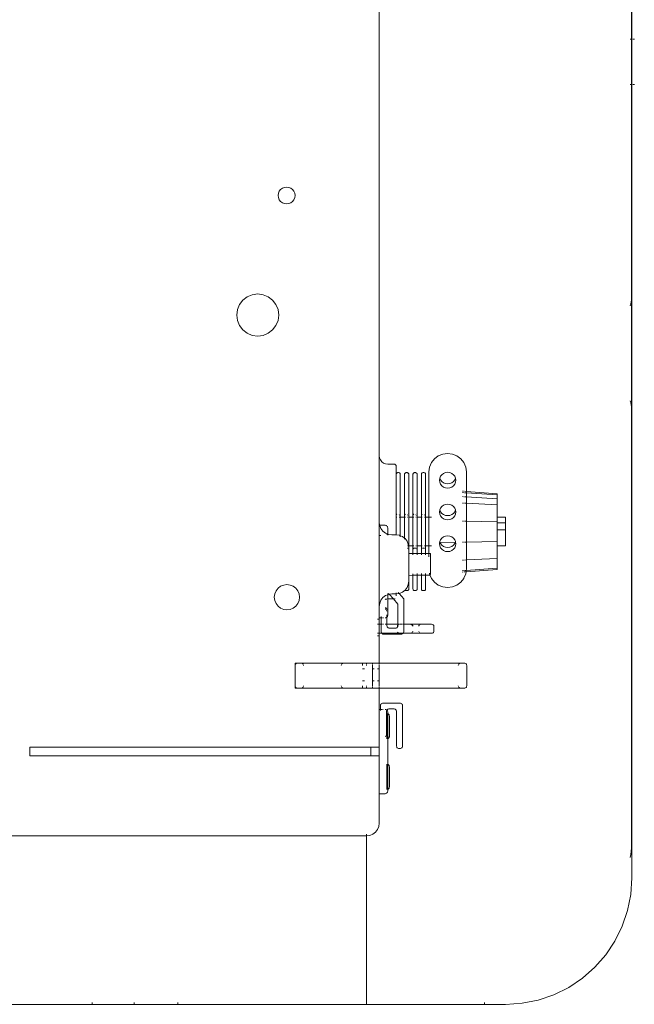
# Model space of a CAD drawing. Header units: millimetres. Extents: x -8931983 to 9630244, y 4 to 18563053.
# Tile 134 of 256: x 349108.7855 to 349108.8812, y 9281984.617 to 9281984.7703. Entities that reach past the tile are written whole.
import ezdxf

# ---------------------------------------------------------------- set-up
doc = ezdxf.new("R2010")
doc.units = ezdxf.units.MM
doc.layers.add('LMOBILIARIO', color=252, linetype='Continuous', lineweight=5, true_color=0x898989)

# ---------------------------------------------------------------- blocks, each defined once
blk = doc.blocks.new('maquina de coser')
at = {"layer": 'LMOBILIARIO', "lineweight": 0}
for p, q in [((-0.00967, 0.48734), (-0.00967, 0.51933)), ((0.01656, 0.50237), (0.01656, 0.44458)), ((0.02902, 0.49704), (0.03034, 0.49704)), ((0.02902, 0.49704), (0.02902, 0.44392)), ((0.03034, 0.44392), (0.03034, 0.49704)), ((-0.00967, 0.48734), (-0.0094, 0.48734)), ((-0.00967, 0.48078), (-0.00967, 0.48734)), ((-0.00967, 0.48078), (-0.0094, 0.48078)), ((-0.00967, 0.47396), (-0.00967, 0.48078)), ((-0.0094, 0.47396), (-0.00967, 0.47396)), ((-0.00967, 0.44458), (-0.00967, 0.47396)), ((0.0953, 0.46386), (0.09597, 0.46438)), ((0.09597, 0.46438), (0.09677, 0.46471)), ((0.09677, 0.46471), (0.09761, 0.46482)), ((0.09761, 0.46482), (0.09846, 0.46471)), ((0.09846, 0.46471), (0.09925, 0.46438)), ((0.09925, 0.46438), (0.09993, 0.46386)), ((0.09445, 0.46239), (0.09477, 0.46318)), ((0.09477, 0.46318), (0.0953, 0.46386)), ((0.09993, 0.46386), (0.10045, 0.46318)), ((0.10045, 0.46318), (0.10078, 0.46239)), ((0.09434, 0.46155), (0.09445, 0.46239)), ((0.09445, 0.4607), (0.09434, 0.46155)), ((0.10078, 0.46239), (0.10089, 0.46155)), ((0.10089, 0.46155), (0.10078, 0.4607)), ((0.09477, 0.45991), (0.09445, 0.4607)), ((0.0953, 0.45923), (0.09477, 0.45991)), ((0.10045, 0.45991), (0.09993, 0.45923)), ((0.10078, 0.4607), (0.10045, 0.45991)), ((0.05199, 0.45797), (0.0523, 0.45838)), ((0.0523, 0.45838), (0.05271, 0.45869)), ((0.05271, 0.45869), (0.05318, 0.45889)), ((0.05318, 0.45889), (0.05369, 0.45896)), ((0.05369, 0.45896), (0.0542, 0.45889)), ((0.0542, 0.45889), (0.05468, 0.45869)), ((0.05468, 0.45869), (0.05508, 0.45838)), ((0.05508, 0.45838), (0.0554, 0.45797)), ((0.09597, 0.45871), (0.0953, 0.45923)), ((0.09677, 0.45838), (0.09597, 0.45871)), ((0.09761, 0.45827), (0.09677, 0.45838)), ((0.09846, 0.45838), (0.09761, 0.45827)), ((0.09925, 0.45871), (0.09846, 0.45838)), ((0.09993, 0.45923), (0.09925, 0.45871)), ((0.11557, 0.45818), (0.11589, 0.45831)), ((0.11589, 0.45831), (0.11623, 0.45835)), ((0.11623, 0.45835), (0.11657, 0.45831)), ((0.11657, 0.45831), (0.11688, 0.45818)), ((0.05173, 0.45699), (0.05179, 0.4575)), ((0.05179, 0.45648), (0.05173, 0.45699)), ((0.05179, 0.4575), (0.05199, 0.45797)), ((0.0554, 0.45797), (0.05559, 0.4575)), ((0.05559, 0.4575), (0.05566, 0.45699)), ((0.05566, 0.45699), (0.05559, 0.45648)), ((0.11491, 0.45704), (0.11496, 0.45738)), ((0.11496, 0.4567), (0.11491, 0.45704)), ((0.11496, 0.45738), (0.11509, 0.4577)), ((0.11509, 0.45639), (0.11496, 0.4567)), ((0.11509, 0.4577), (0.1153, 0.45797)), ((0.1153, 0.45797), (0.11557, 0.45818)), ((0.11688, 0.45818), (0.11715, 0.45797)), ((0.11715, 0.45797), (0.11736, 0.4577)), ((0.11736, 0.4577), (0.11749, 0.45738)), ((0.11749, 0.4567), (0.11736, 0.45639)), ((0.11749, 0.45738), (0.11754, 0.45704)), ((0.11754, 0.45704), (0.11749, 0.4567)), ((0.03991, 0.45572), (0.03952, 0.45572)), ((0.03952, 0.45572), (0.03952, 0.45533)), ((0.03952, 0.45533), (0.03953, 0.45543)), ((0.03952, 0.45475), (0.03952, 0.45533)), ((0.03953, 0.45543), (0.03957, 0.45553)), ((0.03957, 0.45553), (0.03963, 0.45561)), ((0.03963, 0.45561), (0.03971, 0.45567)), ((0.03981, 0.45571), (0.03971, 0.45567)), ((0.03981, 0.45571), (0.03991, 0.45572)), ((0.03991, 0.45572), (0.04306, 0.45572)), ((0.04316, 0.45571), (0.04306, 0.45572)), ((0.04345, 0.45572), (0.04306, 0.45572)), ((0.04325, 0.45567), (0.04316, 0.45571)), ((0.04325, 0.45567), (0.04334, 0.45561)), ((0.04334, 0.45561), (0.0434, 0.45553)), ((0.0434, 0.45553), (0.04344, 0.45543)), ((0.04344, 0.45543), (0.04345, 0.45533)), ((0.04345, 0.45533), (0.04345, 0.45572)), ((0.04345, 0.45475), (0.04345, 0.45533)), ((0.05199, 0.45601), (0.05179, 0.45648)), ((0.0523, 0.4556), (0.05199, 0.45601)), ((0.05271, 0.45529), (0.0523, 0.4556)), ((0.05318, 0.45509), (0.05271, 0.45529)), ((0.05468, 0.45529), (0.0542, 0.45509)), ((0.05508, 0.4556), (0.05468, 0.45529)), ((0.0554, 0.45601), (0.05508, 0.4556)), ((0.05559, 0.45648), (0.0554, 0.45601)), ((0.1153, 0.45612), (0.11509, 0.45639)), ((0.11557, 0.45591), (0.1153, 0.45612)), ((0.11589, 0.45578), (0.11557, 0.45591)), ((0.11623, 0.45573), (0.11589, 0.45578)), ((0.11657, 0.45578), (0.11623, 0.45573)), ((0.11688, 0.45591), (0.11657, 0.45578)), ((0.11715, 0.45612), (0.11688, 0.45591)), ((0.11736, 0.45639), (0.11715, 0.45612)), ((0.03952, 0.45475), (0.03953, 0.4547)), ((0.03952, 0.45475), (0.03952, 0.44809)), ((0.03953, 0.4547), (0.03957, 0.45461)), ((0.03957, 0.45461), (0.03963, 0.45453)), ((0.03963, 0.45453), (0.03971, 0.45447)), ((0.03981, 0.45443), (0.03991, 0.45441)), ((0.04306, 0.45441), (0.04316, 0.45443)), ((0.04325, 0.45447), (0.04334, 0.45453)), ((0.0434, 0.45461), (0.04334, 0.45453)), ((0.0434, 0.45461), (0.04344, 0.4547)), ((0.04344, 0.4547), (0.04345, 0.45475)), ((0.04345, 0.45475), (0.04345, 0.44809)), ((0.05369, 0.45502), (0.05318, 0.45509)), ((0.0542, 0.45509), (0.05369, 0.45502)), ((0.03953, 0.4482), (0.03952, 0.44809)), ((0.03952, 0.44809), (0.03952, 0.44523)), ((0.03953, 0.4482), (0.03957, 0.44831)), ((0.03957, 0.44831), (0.03963, 0.4484)), ((0.03971, 0.44847), (0.03963, 0.4484)), ((0.03981, 0.44851), (0.03991, 0.44852)), ((0.04316, 0.44851), (0.04306, 0.44852)), ((0.04325, 0.44847), (0.04334, 0.4484)), ((0.04334, 0.4484), (0.0434, 0.44831)), ((0.04344, 0.4482), (0.0434, 0.44831)), ((0.04345, 0.44809), (0.04344, 0.4482)), ((0.04345, 0.44809), (0.04345, 0.44523)), ((-0.00967, 0.42622), (-0.00967, 0.44458)), ((-0.00967, 0.44458), (0.01656, 0.44458)), ((0.01663, 0.44407), (0.01656, 0.44458)), ((0.01663, 0.44458), (0.01683, 0.44458)), ((0.03952, 0.44458), (0.03952, 0.44523)), ((0.03952, 0.44523), (0.03978, 0.44523)), ((0.03952, 0.44458), (0.03971, 0.44458)), ((0.03952, 0.44458), (0.03952, 0.44366)), ((0.03981, 0.44523), (0.03991, 0.44523)), ((0.03981, 0.44458), (0.03991, 0.44458)), ((0.0407, 0.44523), (0.0407, 0.44491)), ((0.04254, 0.44523), (0.04254, 0.44491)), ((0.04316, 0.44523), (0.04306, 0.44523)), ((0.04306, 0.44458), (0.04316, 0.44458)), ((0.04319, 0.44523), (0.04345, 0.44523)), ((0.04325, 0.44458), (0.04345, 0.44458)), ((0.04345, 0.44523), (0.04345, 0.44458)), ((0.04345, 0.44458), (0.04345, 0.44366)), ((0.01683, 0.44359), (0.01663, 0.44407)), ((0.01714, 0.44319), (0.01683, 0.44359)), ((0.01755, 0.44287), (0.01714, 0.44319)), ((0.02902, 0.44392), (0.03034, 0.44392)), ((0.02902, 0.44261), (0.02902, 0.44392)), ((0.03034, 0.44392), (0.03034, 0.44261)), ((0.03952, 0.44366), (0.03971, 0.44366)), ((0.03952, 0.44261), (0.03952, 0.44366)), ((0.0407, 0.44366), (0.03981, 0.44366)), ((0.0407, 0.4437), (0.0407, 0.44366)), ((0.0407, 0.44366), (0.0407, 0.44341)), ((0.04254, 0.44366), (0.0407, 0.44366)), ((0.04254, 0.4437), (0.04254, 0.44366)), ((0.04254, 0.44366), (0.04254, 0.44341)), ((0.04316, 0.44366), (0.04254, 0.44366)), ((0.04325, 0.44366), (0.04345, 0.44366)), ((0.04345, 0.44366), (0.04345, 0.44261)), ((0.01802, 0.44268), (0.01755, 0.44287)), ((0.01853, 0.44261), (0.01802, 0.44268)), ((0.02312, 0.44261), (0.01853, 0.44261)), ((0.02312, 0.44261), (0.02312, 0.44169)), ((0.02312, 0.44261), (0.02902, 0.44261)), ((0.02314, 0.44159), (0.02312, 0.44169)), ((0.02318, 0.44149), (0.02314, 0.44159)), ((0.02324, 0.44141), (0.02318, 0.44149)), ((0.02332, 0.44135), (0.02324, 0.44141)), ((0.02378, 0.44143), (0.02378, 0.44141)), ((0.02771, 0.44143), (0.02378, 0.44143)), ((0.02771, 0.44141), (0.02771, 0.44143)), ((0.02902, 0.44261), (0.03034, 0.44261)), ((0.03034, 0.44261), (0.03624, 0.44261)), ((0.03165, 0.44141), (0.03165, 0.44143)), ((0.03165, 0.44143), (0.03558, 0.44143)), ((0.03203, 0.44169), (0.03209, 0.44161)), ((0.03209, 0.44161), (0.03217, 0.44154)), ((0.03217, 0.44154), (0.03226, 0.4415)), ((0.03226, 0.4415), (0.03237, 0.44149)), ((0.03237, 0.44149), (0.03591, 0.44149)), ((0.03558, 0.44141), (0.03558, 0.44143)), ((0.03591, 0.44149), (0.03601, 0.44148)), ((0.03601, 0.44148), (0.0361, 0.44144)), ((0.03612, 0.44141), (0.03604, 0.44135)), ((0.03624, 0.44241), (0.03607, 0.44241)), ((0.0361, 0.44144), (0.03613, 0.44142)), ((0.03613, 0.44142), (0.03612, 0.44141)), ((0.03618, 0.44149), (0.03613, 0.44142)), ((0.03613, 0.44142), (0.03619, 0.44138)), ((0.03622, 0.44159), (0.03618, 0.44149)), ((0.03619, 0.44138), (0.03625, 0.44129)), ((0.03624, 0.44169), (0.03622, 0.44159)), ((0.03624, 0.44261), (0.03624, 0.44241)), ((0.03624, 0.44261), (0.03952, 0.44261)), ((0.03683, 0.44241), (0.03624, 0.44241)), ((0.03624, 0.44241), (0.03624, 0.44221)), ((0.03624, 0.44212), (0.03624, 0.44202)), ((0.03624, 0.4417), (0.03624, 0.44169)), ((0.03693, 0.4424), (0.03683, 0.44241)), ((0.03702, 0.44236), (0.03693, 0.4424)), ((0.0371, 0.44229), (0.03702, 0.44236)), ((0.03717, 0.44221), (0.0371, 0.44229)), ((0.03721, 0.44212), (0.03717, 0.44221)), ((0.03722, 0.44202), (0.03721, 0.44212)), ((0.03722, 0.43939), (0.03722, 0.44202)), ((0.03952, 0.42997), (0.03952, 0.44261)), ((0.03971, 0.44261), (0.03952, 0.44261)), ((0.03981, 0.44261), (0.0407, 0.44261)), ((0.0407, 0.44287), (0.0407, 0.44261)), ((0.0407, 0.44261), (0.04254, 0.44261)), ((0.04254, 0.44287), (0.04254, 0.44261)), ((0.04316, 0.44261), (0.04254, 0.44261)), ((0.04345, 0.44261), (0.04325, 0.44261)), ((0.04766, 0.44261), (0.04345, 0.44261)), ((0.04345, 0.44261), (0.04345, 0.42992)), ((0.04766, 0.44261), (0.04766, 0.44287)), ((0.04766, 0.44261), (0.04808, 0.44261)), ((0.04797, 0.44203), (0.04795, 0.44193)), ((0.04795, 0.43918), (0.04795, 0.44193)), ((0.04801, 0.44213), (0.04797, 0.44203)), ((0.04807, 0.44221), (0.04801, 0.44213)), ((0.04808, 0.44222), (0.04807, 0.44221)), ((0.04808, 0.44287), (0.04808, 0.44261)), ((0.04808, 0.44261), (0.04808, 0.44222)), ((0.04808, 0.44261), (0.04949, 0.44261)), ((0.04815, 0.44227), (0.04808, 0.44222)), ((0.04808, 0.43932), (0.04808, 0.44222)), ((0.04825, 0.44231), (0.04815, 0.44227)), ((0.04835, 0.44233), (0.04825, 0.44231)), ((0.04949, 0.44233), (0.04835, 0.44233)), ((0.04899, 0.44129), (0.04907, 0.44136)), ((0.04907, 0.44136), (0.04916, 0.44139)), ((0.04916, 0.44139), (0.04926, 0.44141)), ((0.04926, 0.44141), (0.04949, 0.44141)), ((0.04949, 0.44261), (0.04949, 0.44287)), ((0.04949, 0.44261), (0.05028, 0.44261)), ((0.04949, 0.44233), (0.04949, 0.44261)), ((0.04949, 0.44221), (0.04949, 0.44233)), ((0.05047, 0.44233), (0.04949, 0.44233)), ((0.04949, 0.44213), (0.04949, 0.44193)), ((0.04949, 0.4417), (0.04949, 0.44141)), ((0.04949, 0.44141), (0.05059, 0.44141)), ((0.04949, 0.44141), (0.04949, 0.4397)), ((0.05028, 0.44261), (0.05028, 0.44287)), ((0.05047, 0.44261), (0.05028, 0.44261)), ((0.05047, 0.44261), (0.05047, 0.44233)), ((0.05047, 0.44261), (0.05223, 0.44261)), ((0.05047, 0.44233), (0.05047, 0.44221)), ((0.05068, 0.44233), (0.05047, 0.44233)), ((0.05047, 0.44213), (0.05047, 0.44193)), ((0.05047, 0.4417), (0.05047, 0.44169)), ((0.05048, 0.44159), (0.05047, 0.44169)), ((0.05052, 0.44149), (0.05048, 0.44159)), ((0.05059, 0.44141), (0.05052, 0.44149)), ((0.05067, 0.44135), (0.05059, 0.44141)), ((0.05059, 0.44141), (0.05059, 0.44141)), ((0.05059, 0.44141), (0.05093, 0.44141)), ((0.0516, 0.44142), (0.05153, 0.44141)), ((0.05169, 0.44146), (0.0516, 0.44142)), ((0.05177, 0.44152), (0.05169, 0.44146)), ((0.05184, 0.4416), (0.05177, 0.44152)), ((0.05187, 0.44169), (0.05184, 0.4416)), ((0.05194, 0.44141), (0.052, 0.44149)), ((0.052, 0.44149), (0.05204, 0.44159)), ((0.05204, 0.44159), (0.05206, 0.44169)), ((0.05223, 0.44261), (0.05275, 0.44254)), ((0.06538, 0.44261), (0.05223, 0.44261)), ((0.05275, 0.44254), (0.05322, 0.44235)), ((0.05322, 0.44235), (0.05364, 0.44203)), ((0.05335, 0.44169), (0.05337, 0.44164)), ((0.05337, 0.44164), (0.0534, 0.44141)), ((0.05364, 0.44203), (0.05395, 0.44163)), ((0.05395, 0.44163), (0.05409, 0.4413)), ((0.06331, 0.44235), (0.06331, 0.44254)), ((0.06342, 0.44142), (0.06342, 0.44141)), ((0.06342, 0.44141), (0.06349, 0.44136)), ((0.06354, 0.44134), (0.06366, 0.44163)), ((0.06366, 0.44163), (0.06398, 0.44203)), ((0.06398, 0.44203), (0.06439, 0.44235)), ((0.06439, 0.44235), (0.06487, 0.44254)), ((0.0647, 0.44135), (0.06478, 0.44141)), ((0.06478, 0.44141), (0.06484, 0.44149)), ((0.06484, 0.44149), (0.06488, 0.44159)), ((0.06487, 0.44254), (0.0649, 0.44255)), ((0.06488, 0.44159), (0.0649, 0.44169)), ((0.0649, 0.44255), (0.06538, 0.44261)), ((0.0649, 0.44255), (0.0649, 0.44169)), ((0.07572, 0.44261), (0.06538, 0.44261)), ((0.07445, 0.44164), (0.0744, 0.4413)), ((0.07458, 0.44195), (0.07445, 0.44164)), ((0.07479, 0.44223), (0.07458, 0.44195)), ((0.07506, 0.44243), (0.07479, 0.44223)), ((0.07538, 0.44256), (0.07506, 0.44243)), ((0.07572, 0.44261), (0.07538, 0.44256)), ((0.321, 0.44261), (0.07572, 0.44261)), ((0.02342, 0.44131), (0.02332, 0.44135)), ((0.02352, 0.4413), (0.02342, 0.44131)), ((0.0238, 0.4413), (0.02352, 0.4413)), ((0.02379, 0.44135), (0.02379, 0.44133)), ((0.02379, 0.44133), (0.0238, 0.4413)), ((0.0238, 0.4413), (0.02383, 0.44123)), ((0.0238, 0.4413), (0.02769, 0.4413)), ((0.02383, 0.44123), (0.02389, 0.44115)), ((0.02389, 0.44115), (0.02398, 0.44109)), ((0.02398, 0.44109), (0.02407, 0.44105)), ((0.02407, 0.44105), (0.02417, 0.44104)), ((0.02417, 0.44104), (0.02732, 0.44104)), ((0.02732, 0.44104), (0.02742, 0.44105)), ((0.02742, 0.44105), (0.02751, 0.44109)), ((0.02751, 0.44109), (0.0276, 0.44115)), ((0.0276, 0.44115), (0.02766, 0.44123)), ((0.02766, 0.44123), (0.02769, 0.4413)), ((0.02769, 0.4413), (0.0277, 0.44133)), ((0.02769, 0.4413), (0.03167, 0.4413)), ((0.0277, 0.44133), (0.0277, 0.44135)), ((0.03025, 0.4398), (0.03033, 0.43987)), ((0.03033, 0.43987), (0.03043, 0.4399)), ((0.03043, 0.4399), (0.03053, 0.43992)), ((0.03591, 0.43992), (0.03053, 0.43992)), ((0.03166, 0.44133), (0.03166, 0.44135)), ((0.03167, 0.4413), (0.03166, 0.44133)), ((0.0317, 0.44123), (0.03167, 0.4413)), ((0.03556, 0.4413), (0.03167, 0.4413)), ((0.03176, 0.44115), (0.0317, 0.44123)), ((0.03185, 0.44109), (0.03176, 0.44115)), ((0.03194, 0.44105), (0.03185, 0.44109)), ((0.03204, 0.44104), (0.03194, 0.44105)), ((0.03204, 0.44104), (0.03518, 0.44104)), ((0.03518, 0.44104), (0.03529, 0.44105)), ((0.03529, 0.44105), (0.03538, 0.44109)), ((0.03538, 0.44109), (0.03547, 0.44115)), ((0.03547, 0.44115), (0.03553, 0.44123)), ((0.03553, 0.44123), (0.03556, 0.4413)), ((0.03556, 0.4413), (0.03557, 0.44133)), ((0.03556, 0.4413), (0.03584, 0.4413)), ((0.03557, 0.44133), (0.03557, 0.44135)), ((0.03594, 0.44131), (0.03584, 0.4413)), ((0.03591, 0.43992), (0.03601, 0.43993)), ((0.03604, 0.44135), (0.03594, 0.44131)), ((0.03601, 0.43993), (0.0361, 0.43997)), ((0.0361, 0.43997), (0.03619, 0.44003)), ((0.03619, 0.44003), (0.03625, 0.44011)), ((0.03625, 0.44129), (0.03629, 0.4412)), ((0.03625, 0.44011), (0.03629, 0.44021)), ((0.03629, 0.4412), (0.0363, 0.4411)), ((0.03629, 0.44021), (0.0363, 0.44031)), ((0.0363, 0.4411), (0.0363, 0.44031)), ((0.04887, 0.44101), (0.04888, 0.44112)), ((0.04887, 0.4401), (0.04887, 0.44101)), ((0.04888, 0.43999), (0.04887, 0.4401)), ((0.04888, 0.44112), (0.04892, 0.44121)), ((0.04892, 0.4399), (0.04888, 0.43999)), ((0.04892, 0.44121), (0.04899, 0.44129)), ((0.04899, 0.43982), (0.04892, 0.4399)), ((0.05076, 0.44131), (0.05067, 0.44135)), ((0.05087, 0.4413), (0.05076, 0.44131)), ((0.05087, 0.4413), (0.05166, 0.4413)), ((0.05166, 0.4413), (0.05176, 0.44131)), ((0.05342, 0.4413), (0.05166, 0.4413)), ((0.05176, 0.44131), (0.05186, 0.44135)), ((0.05342, 0.44041), (0.05263, 0.4397)), ((0.05341, 0.44135), (0.05342, 0.4413)), ((0.05342, 0.4413), (0.05342, 0.44041)), ((0.05342, 0.4413), (0.05409, 0.4413)), ((0.05416, 0.44108), (0.05342, 0.44041)), ((0.05342, 0.44041), (0.05342, 0.4404)), ((0.05342, 0.44026), (0.05342, 0.44025)), ((0.05342, 0.44025), (0.05343, 0.44018)), ((0.05343, 0.44018), (0.05343, 0.44016)), ((0.05391, 0.43999), (0.0542, 0.43999)), ((0.05409, 0.4413), (0.05415, 0.44115)), ((0.05409, 0.4413), (0.05425, 0.4413)), ((0.05415, 0.44115), (0.05416, 0.44108)), ((0.05429, 0.4412), (0.05416, 0.44108)), ((0.05416, 0.44108), (0.05422, 0.44064)), ((0.05422, 0.44064), (0.05422, 0.43999)), ((0.05428, 0.43953), (0.05422, 0.43999)), ((0.05437, 0.43999), (0.05435, 0.43999)), ((0.06333, 0.43948), (0.0634, 0.43999)), ((0.06337, 0.4413), (0.06353, 0.4413)), ((0.0634, 0.44064), (0.06347, 0.44115)), ((0.0634, 0.44064), (0.0634, 0.43999)), ((0.06614, 0.43999), (0.0634, 0.43999)), ((0.06347, 0.44115), (0.06353, 0.4413)), ((0.06351, 0.44135), (0.06354, 0.44134)), ((0.06353, 0.4413), (0.06354, 0.44134)), ((0.06371, 0.4413), (0.06353, 0.4413)), ((0.06354, 0.44134), (0.0636, 0.44131)), ((0.0636, 0.44131), (0.06371, 0.4413)), ((0.06371, 0.4413), (0.0645, 0.4413)), ((0.0645, 0.4413), (0.0646, 0.44131)), ((0.0646, 0.44131), (0.0647, 0.44135)), ((0.06614, 0.43999), (0.06614, 0.43995)), ((0.06674, 0.43999), (0.06614, 0.43999)), ((0.06614, 0.43991), (0.06614, 0.43985)), ((0.06655, 0.43991), (0.06651, 0.43985)), ((0.06667, 0.43998), (0.06661, 0.43995)), ((0.06674, 0.43999), (0.06667, 0.43998)), ((0.07283, 0.43999), (0.06674, 0.43999)), ((0.07283, 0.43999), (0.07289, 0.43998)), ((0.07414, 0.43999), (0.07283, 0.43999)), ((0.07289, 0.43998), (0.07296, 0.43995)), ((0.07296, 0.43995), (0.07301, 0.43991)), ((0.07301, 0.43991), (0.07305, 0.43985)), ((0.07305, 0.43985), (0.07308, 0.43979)), ((0.07414, 0.43999), (0.07421, 0.44)), ((0.07421, 0.44), (0.07427, 0.44002)), ((0.07427, 0.44002), (0.07432, 0.44006)), ((0.07432, 0.44006), (0.07437, 0.44012)), ((0.07437, 0.44012), (0.07439, 0.44018)), ((0.07439, 0.44018), (0.0744, 0.44025)), ((0.0744, 0.4413), (0.0744, 0.44025)), ((0.03014, 0.43952), (0.03015, 0.43963)), ((0.03014, 0.43939), (0.03014, 0.43952)), ((0.03014, 0.43939), (0.03015, 0.43929)), ((0.03015, 0.43963), (0.03019, 0.43972)), ((0.03015, 0.43929), (0.03019, 0.4392)), ((0.03019, 0.43972), (0.03025, 0.4398)), ((0.03019, 0.4392), (0.03025, 0.43911)), ((0.03025, 0.43911), (0.03033, 0.43905)), ((0.03033, 0.43905), (0.03043, 0.43901)), ((0.03043, 0.43901), (0.03053, 0.439)), ((0.03053, 0.439), (0.03683, 0.439)), ((0.03693, 0.43901), (0.03683, 0.439)), ((0.03702, 0.43905), (0.03693, 0.43901)), ((0.0371, 0.43911), (0.03702, 0.43905)), ((0.03717, 0.4392), (0.0371, 0.43911)), ((0.03721, 0.43929), (0.03717, 0.4392)), ((0.03722, 0.43939), (0.03721, 0.43929)), ((0.04795, 0.43918), (0.04797, 0.43908)), ((0.04797, 0.43908), (0.04801, 0.43898)), ((0.04801, 0.43898), (0.04807, 0.4389)), ((0.04807, 0.4389), (0.04808, 0.43889)), ((0.04809, 0.43944), (0.04808, 0.43932)), ((0.04808, 0.43889), (0.04808, 0.43932)), ((0.04808, 0.43889), (0.04815, 0.43884)), ((0.04808, 0.43889), (0.04808, 0.43845)), ((0.04808, 0.43867), (0.04808, 0.43838)), ((0.04809, 0.43843), (0.04808, 0.43845)), ((0.04808, 0.43845), (0.04808, 0.43838)), ((0.04808, 0.43838), (0.04808, 0.43845)), ((0.04809, 0.43837), (0.04808, 0.43838)), ((0.04808, 0.43838), (0.04808, 0.43783)), ((0.04811, 0.43956), (0.04809, 0.43944)), ((0.04811, 0.4384), (0.04809, 0.43843)), ((0.04809, 0.43837), (0.04809, 0.43841)), ((0.04811, 0.43837), (0.04809, 0.43837)), ((0.04816, 0.43965), (0.04811, 0.43956)), ((0.04816, 0.43836), (0.04811, 0.43837)), ((0.04815, 0.43884), (0.04825, 0.4388)), ((0.04822, 0.43973), (0.04816, 0.43965)), ((0.04825, 0.43975), (0.04822, 0.43973)), ((0.04825, 0.4388), (0.04835, 0.43879)), ((0.04949, 0.43878), (0.04835, 0.43879)), ((0.04907, 0.43976), (0.04899, 0.43982)), ((0.04916, 0.43972), (0.04907, 0.43976)), ((0.04926, 0.4397), (0.04916, 0.43972)), ((0.04928, 0.43978), (0.04921, 0.43979)), ((0.04937, 0.4397), (0.04926, 0.4397)), ((0.04935, 0.43973), (0.04928, 0.43978)), ((0.04937, 0.4397), (0.04935, 0.43973)), ((0.04941, 0.43965), (0.04937, 0.4397)), ((0.04949, 0.4397), (0.04937, 0.4397)), ((0.04947, 0.43951), (0.04945, 0.43956)), ((0.04949, 0.43932), (0.04948, 0.43941)), ((0.04949, 0.43951), (0.04949, 0.4397)), ((0.05263, 0.4397), (0.04949, 0.4397)), ((0.04949, 0.43932), (0.04949, 0.43941)), ((0.04949, 0.43908), (0.04949, 0.43932)), ((0.04949, 0.43878), (0.04949, 0.43898)), ((0.05345, 0.43878), (0.04949, 0.43878)), ((0.04949, 0.43878), (0.04949, 0.43783)), ((0.05428, 0.43953), (0.05345, 0.43878)), ((0.05442, 0.43965), (0.05428, 0.43953)), ((0.05428, 0.43948), (0.05428, 0.43953)), ((0.05448, 0.439), (0.05428, 0.43948)), ((0.0548, 0.4386), (0.05448, 0.439)), ((0.05474, 0.43848), (0.05473, 0.43841)), ((0.05473, 0.43841), (0.05473, 0.43828)), ((0.05476, 0.43854), (0.05474, 0.43848)), ((0.0548, 0.43859), (0.05476, 0.43854)), ((0.0548, 0.43859), (0.0548, 0.4386)), ((0.05521, 0.43828), (0.0548, 0.43859)), ((0.06241, 0.43828), (0.06282, 0.4386)), ((0.06274, 0.43867), (0.06288, 0.43867)), ((0.06282, 0.4386), (0.06288, 0.43867)), ((0.06288, 0.43867), (0.06313, 0.439)), ((0.06614, 0.43867), (0.06288, 0.43867)), ((0.06312, 0.43933), (0.06327, 0.43933)), ((0.06313, 0.439), (0.06327, 0.43933)), ((0.06327, 0.43933), (0.06333, 0.43948)), ((0.06327, 0.43933), (0.06614, 0.43933)), ((0.06614, 0.43952), (0.06614, 0.43946)), ((0.06614, 0.43937), (0.06614, 0.43933)), ((0.06614, 0.43933), (0.06614, 0.43867)), ((0.06674, 0.43933), (0.06614, 0.43933)), ((0.06614, 0.43867), (0.06614, 0.43864)), ((0.06614, 0.43867), (0.06674, 0.43867)), ((0.06614, 0.4386), (0.06614, 0.43854)), ((0.06651, 0.43946), (0.06648, 0.43952)), ((0.06655, 0.4386), (0.06651, 0.43854)), ((0.06667, 0.43934), (0.06661, 0.43937)), ((0.06667, 0.43867), (0.06661, 0.43864)), ((0.06674, 0.43933), (0.06667, 0.43934)), ((0.06674, 0.43867), (0.06667, 0.43867)), ((0.07283, 0.43933), (0.06674, 0.43933)), ((0.06674, 0.43867), (0.07283, 0.43867)), ((0.07283, 0.43933), (0.07289, 0.43934)), ((0.07283, 0.43867), (0.07289, 0.43867)), ((0.07289, 0.43934), (0.07296, 0.43937)), ((0.07289, 0.43867), (0.07296, 0.43864)), ((0.07296, 0.43937), (0.07301, 0.43941)), ((0.07296, 0.43864), (0.07301, 0.4386)), ((0.07301, 0.43941), (0.07305, 0.43946)), ((0.07301, 0.4386), (0.07305, 0.43854)), ((0.07305, 0.43946), (0.07308, 0.43952)), ((0.07305, 0.43854), (0.07308, 0.43848)), ((0.07308, 0.43979), (0.07309, 0.43972)), ((0.07308, 0.43952), (0.07309, 0.43959)), ((0.07308, 0.43848), (0.07309, 0.43841)), ((0.07309, 0.43972), (0.07309, 0.43959)), ((0.07309, 0.43841), (0.07309, 0.43828)), ((0.04809, 0.43778), (0.04808, 0.43783)), ((0.04808, 0.43783), (0.04808, 0.43608)), ((0.04811, 0.43767), (0.04809, 0.43778)), ((0.04809, 0.43773), (0.04809, 0.43778)), ((0.04811, 0.43762), (0.04809, 0.43773)), ((0.04816, 0.43757), (0.04811, 0.43767)), ((0.04816, 0.43752), (0.04811, 0.43762)), ((0.04822, 0.43749), (0.04816, 0.43757)), ((0.04822, 0.43744), (0.04816, 0.43752)), ((0.04836, 0.43743), (0.04829, 0.43745)), ((0.04836, 0.43738), (0.04829, 0.4374)), ((0.04921, 0.43743), (0.04928, 0.43745)), ((0.04921, 0.43738), (0.04928, 0.4374)), ((0.04928, 0.43745), (0.04935, 0.43749)), ((0.04928, 0.4374), (0.04935, 0.43744)), ((0.04935, 0.43749), (0.04941, 0.43757)), ((0.04935, 0.43744), (0.04941, 0.43752)), ((0.04945, 0.43767), (0.04948, 0.43778)), ((0.04945, 0.43762), (0.04948, 0.43773)), ((0.04948, 0.43778), (0.04949, 0.43783)), ((0.04948, 0.43773), (0.04948, 0.43778)), ((0.04949, 0.43608), (0.04949, 0.43783)), ((0.05474, 0.43821), (0.05473, 0.43828)), ((0.05474, 0.43717), (0.05473, 0.4371)), ((0.05473, 0.4371), (0.05473, 0.43697)), ((0.05474, 0.4369), (0.05473, 0.43697)), ((0.05476, 0.43815), (0.05474, 0.43821)), ((0.05476, 0.43723), (0.05474, 0.43717)), ((0.05476, 0.43684), (0.05474, 0.4369)), ((0.05481, 0.4381), (0.05476, 0.43815)), ((0.05481, 0.43729), (0.05476, 0.43723)), ((0.05481, 0.43678), (0.05476, 0.43684)), ((0.05486, 0.43805), (0.05481, 0.4381)), ((0.05486, 0.43733), (0.05481, 0.43729)), ((0.05486, 0.43674), (0.05481, 0.43678)), ((0.05492, 0.43803), (0.05486, 0.43805)), ((0.05492, 0.43735), (0.05486, 0.43733)), ((0.05499, 0.43802), (0.05492, 0.43803)), ((0.05499, 0.43736), (0.05492, 0.43735)), ((0.05499, 0.43802), (0.05619, 0.43802)), ((0.05499, 0.43736), (0.05711, 0.43736)), ((0.05569, 0.43809), (0.05521, 0.43828)), ((0.05619, 0.43802), (0.05569, 0.43809)), ((0.05619, 0.43802), (0.0571, 0.43802)), ((0.0571, 0.43802), (0.05711, 0.43736)), ((0.0571, 0.43802), (0.06051, 0.43802)), ((0.05711, 0.43736), (0.05712, 0.43671)), ((0.05735, 0.43736), (0.05718, 0.43736)), ((0.06029, 0.43736), (0.06051, 0.43736)), ((0.06051, 0.43736), (0.0605, 0.43671)), ((0.06051, 0.43802), (0.06051, 0.43736)), ((0.06051, 0.43802), (0.06108, 0.43802)), ((0.06051, 0.43736), (0.06108, 0.43736)), ((0.06108, 0.43802), (0.06115, 0.43803)), ((0.06146, 0.43802), (0.06108, 0.43802)), ((0.06115, 0.43735), (0.06108, 0.43736)), ((0.06168, 0.43736), (0.06108, 0.43736)), ((0.06115, 0.43803), (0.06121, 0.43805)), ((0.06121, 0.43733), (0.06115, 0.43735)), ((0.06127, 0.4381), (0.06131, 0.43815)), ((0.06131, 0.43723), (0.06127, 0.43729)), ((0.06127, 0.43678), (0.06131, 0.43684)), ((0.06131, 0.43815), (0.06133, 0.43821)), ((0.06133, 0.43717), (0.06131, 0.43723)), ((0.06131, 0.43684), (0.06133, 0.4369)), ((0.06134, 0.43697), (0.06134, 0.4371)), ((0.06146, 0.43802), (0.06168, 0.43805)), ((0.06168, 0.43802), (0.06146, 0.43802)), ((0.06168, 0.43821), (0.06168, 0.43815)), ((0.06168, 0.43805), (0.06193, 0.43809)), ((0.06168, 0.43805), (0.06168, 0.43802)), ((0.06168, 0.43802), (0.06168, 0.43736)), ((0.06168, 0.43802), (0.06614, 0.43802)), ((0.06168, 0.43736), (0.06168, 0.43733)), ((0.06168, 0.43736), (0.06614, 0.43736)), ((0.06168, 0.43729), (0.06168, 0.43723)), ((0.06168, 0.4369), (0.06168, 0.43684)), ((0.06193, 0.43809), (0.06241, 0.43828)), ((0.06614, 0.43821), (0.06614, 0.43815)), ((0.06614, 0.43805), (0.06614, 0.43802)), ((0.06614, 0.43802), (0.06614, 0.43736)), ((0.06674, 0.43802), (0.06614, 0.43802)), ((0.06614, 0.43736), (0.06614, 0.43733)), ((0.06614, 0.43736), (0.06674, 0.43736)), ((0.06614, 0.43729), (0.06614, 0.43723)), ((0.06614, 0.4369), (0.06614, 0.43684)), ((0.06651, 0.43815), (0.06648, 0.43821)), ((0.06651, 0.43684), (0.06648, 0.4369)), ((0.06655, 0.43729), (0.06651, 0.43723)), ((0.06667, 0.43803), (0.06661, 0.43805)), ((0.06667, 0.43735), (0.06661, 0.43733)), ((0.06674, 0.43802), (0.06667, 0.43803)), ((0.06674, 0.43736), (0.06667, 0.43735)), ((0.07283, 0.43802), (0.06674, 0.43802)), ((0.06674, 0.43736), (0.07283, 0.43736)), ((0.07283, 0.43802), (0.07289, 0.43803)), ((0.07283, 0.43736), (0.07289, 0.43735)), ((0.07289, 0.43803), (0.07296, 0.43805)), ((0.07289, 0.43735), (0.07296, 0.43733)), ((0.07296, 0.43805), (0.07301, 0.4381)), ((0.07296, 0.43733), (0.07301, 0.43729)), ((0.07296, 0.43674), (0.07301, 0.43678)), ((0.07301, 0.4381), (0.07305, 0.43815)), ((0.07301, 0.43729), (0.07305, 0.43723)), ((0.07301, 0.43678), (0.07305, 0.43684)), ((0.07305, 0.43815), (0.07308, 0.43821)), ((0.07305, 0.43723), (0.07308, 0.43717)), ((0.07305, 0.43684), (0.07308, 0.4369)), ((0.07308, 0.43821), (0.07309, 0.43828)), ((0.07308, 0.43717), (0.07309, 0.4371)), ((0.07308, 0.4369), (0.07309, 0.43697)), ((0.07309, 0.4371), (0.07309, 0.43697)), ((0.04809, 0.43612), (0.04808, 0.43608)), ((0.04808, 0.43608), (0.04808, 0.43458)), ((0.04811, 0.43623), (0.04809, 0.43612)), ((0.04816, 0.43633), (0.04811, 0.43623)), ((0.04822, 0.4364), (0.04816, 0.43633)), ((0.04836, 0.43647), (0.04829, 0.43645)), ((0.04921, 0.43647), (0.04928, 0.43645)), ((0.04928, 0.43645), (0.04935, 0.4364)), ((0.04935, 0.4364), (0.04941, 0.43633)), ((0.04945, 0.43623), (0.04948, 0.43612)), ((0.04948, 0.43612), (0.04949, 0.43608)), ((0.04949, 0.43608), (0.04949, 0.43458)), ((0.05474, 0.43586), (0.05473, 0.43579)), ((0.05473, 0.43579), (0.05473, 0.43566)), ((0.05474, 0.43559), (0.05473, 0.43566)), ((0.05476, 0.43592), (0.05474, 0.43586)), ((0.05476, 0.43553), (0.05474, 0.43559)), ((0.05481, 0.43597), (0.05476, 0.43592)), ((0.05481, 0.43547), (0.05476, 0.43553)), ((0.05486, 0.43602), (0.05481, 0.43597)), ((0.05486, 0.43543), (0.05481, 0.43547)), ((0.05492, 0.43672), (0.05486, 0.43674)), ((0.05492, 0.43604), (0.05486, 0.43602)), ((0.05492, 0.4354), (0.05486, 0.43543)), ((0.05499, 0.43671), (0.05492, 0.43672)), ((0.05499, 0.43605), (0.05492, 0.43604)), ((0.05499, 0.4354), (0.05492, 0.4354)), ((0.05712, 0.43671), (0.05499, 0.43671)), ((0.05499, 0.43605), (0.05712, 0.43605)), ((0.05713, 0.4354), (0.05499, 0.4354)), ((0.05712, 0.43671), (0.05712, 0.43605)), ((0.05712, 0.43605), (0.05713, 0.4354)), ((0.05713, 0.4354), (0.05714, 0.43471)), ((0.05719, 0.43671), (0.05737, 0.43671)), ((0.05739, 0.43605), (0.0572, 0.43605)), ((0.05721, 0.4354), (0.05741, 0.4354)), ((0.0605, 0.43671), (0.0603, 0.43671)), ((0.06031, 0.43605), (0.0605, 0.43605)), ((0.06049, 0.4354), (0.06031, 0.4354)), ((0.06049, 0.4354), (0.06048, 0.43489)), ((0.0605, 0.43605), (0.06049, 0.4354)), ((0.06108, 0.4354), (0.06049, 0.4354)), ((0.06108, 0.43671), (0.0605, 0.43671)), ((0.0605, 0.43671), (0.0605, 0.43605)), ((0.0605, 0.43605), (0.06108, 0.43605)), ((0.06108, 0.43671), (0.06115, 0.43672)), ((0.06168, 0.43671), (0.06108, 0.43671)), ((0.06115, 0.43604), (0.06108, 0.43605)), ((0.06168, 0.43605), (0.06108, 0.43605)), ((0.06108, 0.4354), (0.06115, 0.4354)), ((0.06168, 0.4354), (0.06108, 0.4354)), ((0.06115, 0.43672), (0.06121, 0.43674)), ((0.06121, 0.43602), (0.06115, 0.43604)), ((0.06115, 0.4354), (0.06121, 0.43543)), ((0.06131, 0.43592), (0.06127, 0.43597)), ((0.06127, 0.43547), (0.06131, 0.43553)), ((0.06133, 0.43586), (0.06131, 0.43592)), ((0.06131, 0.43553), (0.06133, 0.43559)), ((0.06134, 0.43566), (0.06134, 0.43579)), ((0.06168, 0.43674), (0.06168, 0.43671)), ((0.06168, 0.43671), (0.06168, 0.43605)), ((0.06168, 0.43671), (0.06614, 0.43671)), ((0.06168, 0.43605), (0.06168, 0.43602)), ((0.06168, 0.43605), (0.06614, 0.43605)), ((0.06168, 0.43597), (0.06168, 0.43592)), ((0.06168, 0.43559), (0.06168, 0.43553)), ((0.06168, 0.43543), (0.06168, 0.4354)), ((0.06168, 0.4354), (0.06168, 0.43489)), ((0.06168, 0.4354), (0.06614, 0.4354)), ((0.06614, 0.43674), (0.06614, 0.43671)), ((0.06614, 0.43671), (0.06614, 0.43605)), ((0.06674, 0.43671), (0.06614, 0.43671)), ((0.06614, 0.43605), (0.06614, 0.43602)), ((0.06614, 0.43605), (0.06674, 0.43605)), ((0.06614, 0.43597), (0.06614, 0.43592)), ((0.06614, 0.43559), (0.06614, 0.43553)), ((0.06614, 0.43543), (0.06614, 0.4354)), ((0.06614, 0.4354), (0.06614, 0.43489)), ((0.06674, 0.4354), (0.06614, 0.4354)), ((0.06651, 0.43553), (0.06648, 0.43559)), ((0.06655, 0.43597), (0.06651, 0.43592)), ((0.06667, 0.43672), (0.06661, 0.43674)), ((0.06667, 0.43604), (0.06661, 0.43602)), ((0.06667, 0.4354), (0.06661, 0.43543)), ((0.06674, 0.43671), (0.06667, 0.43672)), ((0.06674, 0.43605), (0.06667, 0.43604)), ((0.06674, 0.4354), (0.06667, 0.4354)), ((0.07283, 0.43671), (0.06674, 0.43671)), ((0.06674, 0.43605), (0.07283, 0.43605)), ((0.07283, 0.4354), (0.06674, 0.4354)), ((0.07283, 0.43671), (0.07289, 0.43672)), ((0.07283, 0.43605), (0.07289, 0.43604)), ((0.07283, 0.4354), (0.07289, 0.4354)), ((0.07289, 0.43672), (0.07296, 0.43674)), ((0.07289, 0.43604), (0.07296, 0.43602)), ((0.07289, 0.4354), (0.07296, 0.43543)), ((0.07296, 0.43602), (0.07301, 0.43597)), ((0.07296, 0.43543), (0.07301, 0.43547)), ((0.07301, 0.43597), (0.07305, 0.43592)), ((0.07301, 0.43547), (0.07305, 0.43553)), ((0.07305, 0.43592), (0.07308, 0.43586)), ((0.07305, 0.43553), (0.07308, 0.43559)), ((0.07308, 0.43586), (0.07309, 0.43579)), ((0.07308, 0.43559), (0.07309, 0.43566)), ((0.07309, 0.43579), (0.07309, 0.43566)), ((0.04809, 0.43445), (0.04808, 0.43458)), ((0.04811, 0.43434), (0.04809, 0.43445)), ((0.04816, 0.43424), (0.04811, 0.43434)), ((0.04822, 0.43417), (0.04816, 0.43424)), ((0.04829, 0.43412), (0.04822, 0.43417)), ((0.04836, 0.4341), (0.04829, 0.43412)), ((0.04836, 0.4341), (0.04921, 0.4341)), ((0.04928, 0.43412), (0.04921, 0.4341)), ((0.04935, 0.43417), (0.04928, 0.43412)), ((0.04941, 0.43424), (0.04935, 0.43417)), ((0.04945, 0.43434), (0.04941, 0.43424)), ((0.04948, 0.43445), (0.04945, 0.43434)), ((0.04949, 0.43458), (0.04948, 0.43445)), ((0.05559, 0.43342), (0.05603, 0.43402)), ((0.05603, 0.43402), (0.05662, 0.43448)), ((0.05662, 0.43448), (0.05665, 0.4345)), ((0.05714, 0.43471), (0.05665, 0.4345)), ((0.05733, 0.43479), (0.05714, 0.43471)), ((0.05714, 0.43471), (0.05714, 0.43465)), ((0.06048, 0.43461), (0.05724, 0.43461)), ((0.05742, 0.4348), (0.05733, 0.43479)), ((0.06048, 0.43489), (0.05999, 0.43489)), ((0.06048, 0.43489), (0.06048, 0.43487)), ((0.06168, 0.43489), (0.06048, 0.43489)), ((0.06048, 0.43481), (0.06048, 0.43461)), ((0.06168, 0.43489), (0.06168, 0.43487)), ((0.06614, 0.43489), (0.06168, 0.43489)), ((0.06168, 0.43481), (0.06168, 0.43445)), ((0.06614, 0.43489), (0.06614, 0.43487)), ((0.07323, 0.43489), (0.06614, 0.43489)), ((0.06614, 0.43481), (0.06614, 0.43445)), ((0.07323, 0.43489), (0.07396, 0.43479)), ((0.07396, 0.43479), (0.07464, 0.4345)), ((0.07467, 0.43448), (0.07464, 0.4345)), ((0.07526, 0.43402), (0.07467, 0.43448)), ((0.0757, 0.43342), (0.07526, 0.43402)), ((0.05521, 0.43196), (0.05531, 0.43272)), ((0.05531, 0.43272), (0.05559, 0.43342)), ((0.06079, 0.43196), (0.06083, 0.4323)), ((0.06083, 0.4323), (0.06095, 0.4326)), ((0.06095, 0.4326), (0.06115, 0.43287)), ((0.06115, 0.43287), (0.0614, 0.43307)), ((0.0614, 0.43307), (0.0617, 0.4332)), ((0.06145, 0.43196), (0.06149, 0.4323)), ((0.06149, 0.4323), (0.06161, 0.4326)), ((0.06161, 0.4326), (0.06181, 0.43287)), ((0.0617, 0.4332), (0.06202, 0.43324)), ((0.06181, 0.43287), (0.06206, 0.43307)), ((0.06202, 0.43324), (0.06222, 0.43322)), ((0.06206, 0.43307), (0.06222, 0.43314)), ((0.06222, 0.43314), (0.06222, 0.43322)), ((0.06222, 0.43322), (0.06234, 0.4332)), ((0.06222, 0.43314), (0.06235, 0.43319)), ((0.06226, 0.43077), (0.06222, 0.43314)), ((0.06234, 0.4332), (0.06235, 0.43319)), ((0.06235, 0.43319), (0.06264, 0.43307)), ((0.06264, 0.43307), (0.06289, 0.43287)), ((0.06289, 0.43287), (0.06309, 0.4326)), ((0.06309, 0.4326), (0.06321, 0.4323)), ((0.06321, 0.4323), (0.06326, 0.43196)), ((0.06573, 0.43196), (0.06577, 0.4323)), ((0.06577, 0.4323), (0.06589, 0.4326)), ((0.06589, 0.4326), (0.06609, 0.43287)), ((0.06609, 0.43287), (0.06634, 0.43307)), ((0.06634, 0.43307), (0.06664, 0.4332)), ((0.06639, 0.43196), (0.06643, 0.4323)), ((0.06643, 0.4323), (0.06655, 0.4326)), ((0.06655, 0.4326), (0.06675, 0.43287)), ((0.06664, 0.4332), (0.06696, 0.43324)), ((0.06675, 0.43287), (0.06701, 0.43307)), ((0.06696, 0.43324), (0.06728, 0.4332)), ((0.06701, 0.43307), (0.06729, 0.43319)), ((0.06728, 0.4332), (0.06729, 0.43319)), ((0.06729, 0.43319), (0.06758, 0.43307)), ((0.06758, 0.43307), (0.06783, 0.43287)), ((0.06783, 0.43287), (0.06803, 0.4326)), ((0.06803, 0.4326), (0.06815, 0.4323)), ((0.06815, 0.4323), (0.0682, 0.43196)), ((0.07067, 0.43196), (0.07071, 0.4323)), ((0.07071, 0.4323), (0.07083, 0.4326)), ((0.07083, 0.4326), (0.07103, 0.43287)), ((0.07103, 0.43287), (0.07128, 0.43307)), ((0.07128, 0.43307), (0.07158, 0.4332)), ((0.07133, 0.43196), (0.07137, 0.4323)), ((0.07137, 0.4323), (0.07149, 0.4326)), ((0.07149, 0.4326), (0.07169, 0.43287)), ((0.07158, 0.4332), (0.0719, 0.43324)), ((0.07169, 0.43287), (0.07195, 0.43307)), ((0.0719, 0.43324), (0.07222, 0.4332)), ((0.07195, 0.43307), (0.07223, 0.43319)), ((0.07222, 0.4332), (0.07223, 0.43319)), ((0.07223, 0.43319), (0.07252, 0.43307)), ((0.07252, 0.43307), (0.07277, 0.43287)), ((0.07277, 0.43287), (0.07297, 0.4326)), ((0.07297, 0.4326), (0.07309, 0.4323)), ((0.07309, 0.4323), (0.07314, 0.43196)), ((0.07598, 0.43272), (0.0757, 0.43342)), ((0.07608, 0.43196), (0.07598, 0.43272)), ((0.05531, 0.43121), (0.05521, 0.43196)), ((0.05559, 0.43051), (0.05531, 0.43121)), ((0.06083, 0.43163), (0.06079, 0.43196)), ((0.06095, 0.43133), (0.06083, 0.43163)), ((0.06115, 0.43106), (0.06095, 0.43133)), ((0.0614, 0.43086), (0.06115, 0.43106)), ((0.0617, 0.43073), (0.0614, 0.43086)), ((0.06149, 0.43163), (0.06145, 0.43196)), ((0.06161, 0.43133), (0.06149, 0.43163)), ((0.06181, 0.43106), (0.06161, 0.43133)), ((0.06202, 0.43069), (0.0617, 0.43073)), ((0.06206, 0.43086), (0.06181, 0.43106)), ((0.06226, 0.43072), (0.06202, 0.43069)), ((0.06226, 0.43077), (0.06206, 0.43086)), ((0.06235, 0.43073), (0.06226, 0.43077)), ((0.06226, 0.43072), (0.06226, 0.43077)), ((0.06234, 0.43073), (0.06226, 0.43072)), ((0.06235, 0.43073), (0.06234, 0.43073)), ((0.06264, 0.43086), (0.06235, 0.43073)), ((0.06289, 0.43106), (0.06264, 0.43086)), ((0.06309, 0.43133), (0.06289, 0.43106)), ((0.06321, 0.43163), (0.06309, 0.43133)), ((0.06326, 0.43196), (0.06321, 0.43163)), ((0.06577, 0.43163), (0.06573, 0.43196)), ((0.06589, 0.43133), (0.06577, 0.43163)), ((0.06609, 0.43106), (0.06589, 0.43133)), ((0.06634, 0.43086), (0.06609, 0.43106)), ((0.06664, 0.43073), (0.06634, 0.43086)), ((0.06643, 0.43163), (0.06639, 0.43196)), ((0.06655, 0.43133), (0.06643, 0.43163)), ((0.06675, 0.43106), (0.06655, 0.43133)), ((0.06696, 0.43069), (0.06664, 0.43073)), ((0.06701, 0.43086), (0.06675, 0.43106)), ((0.06728, 0.43073), (0.06696, 0.43069)), ((0.06729, 0.43073), (0.06701, 0.43086)), ((0.06729, 0.43073), (0.06728, 0.43073)), ((0.06758, 0.43086), (0.06729, 0.43073)), ((0.06783, 0.43106), (0.06758, 0.43086)), ((0.06803, 0.43133), (0.06783, 0.43106)), ((0.06815, 0.43163), (0.06803, 0.43133)), ((0.0682, 0.43196), (0.06815, 0.43163)), ((0.07071, 0.43163), (0.07067, 0.43196)), ((0.07083, 0.43133), (0.07071, 0.43163)), ((0.07103, 0.43106), (0.07083, 0.43133)), ((0.07128, 0.43086), (0.07103, 0.43106)), ((0.07158, 0.43073), (0.07128, 0.43086)), ((0.07137, 0.43163), (0.07133, 0.43196)), ((0.07149, 0.43133), (0.07137, 0.43163)), ((0.07169, 0.43106), (0.07149, 0.43133)), ((0.0719, 0.43069), (0.07158, 0.43073)), ((0.07195, 0.43086), (0.07169, 0.43106)), ((0.07222, 0.43073), (0.0719, 0.43069)), ((0.07223, 0.43073), (0.07195, 0.43086)), ((0.07223, 0.43073), (0.07222, 0.43073)), ((0.07252, 0.43086), (0.07223, 0.43073)), ((0.07277, 0.43106), (0.07252, 0.43086)), ((0.07297, 0.43133), (0.07277, 0.43106)), ((0.07309, 0.43163), (0.07297, 0.43133)), ((0.07314, 0.43196), (0.07309, 0.43163)), ((0.0757, 0.43051), (0.07598, 0.43121)), ((0.07598, 0.43121), (0.07608, 0.43196)), ((0.03952, 0.42992), (0.03953, 0.43001)), ((0.03953, 0.43001), (0.03952, 0.42997)), ((0.03952, 0.42997), (0.03952, 0.42992)), ((0.03952, 0.42938), (0.03952, 0.42992)), ((0.03952, 0.42938), (0.03953, 0.4293)), ((0.03953, 0.43001), (0.03957, 0.4301)), ((0.03953, 0.43001), (0.03953, 0.43002)), ((0.03953, 0.4293), (0.03953, 0.42928)), ((0.03953, 0.42928), (0.03957, 0.42919)), ((0.03957, 0.4301), (0.03963, 0.43019)), ((0.03957, 0.42919), (0.03963, 0.4291)), ((0.03963, 0.43019), (0.03971, 0.43025)), ((0.03963, 0.4291), (0.03971, 0.42904)), ((0.03981, 0.43029), (0.03991, 0.4303)), ((0.04316, 0.43029), (0.04306, 0.4303)), ((0.04334, 0.43019), (0.04325, 0.43025)), ((0.04334, 0.4291), (0.04325, 0.42904)), ((0.0434, 0.4301), (0.04334, 0.43019)), ((0.0434, 0.42919), (0.04334, 0.4291)), ((0.04344, 0.43001), (0.0434, 0.4301)), ((0.04344, 0.42928), (0.0434, 0.42919)), ((0.04344, 0.43001), (0.04344, 0.43002)), ((0.04345, 0.42992), (0.04344, 0.43001)), ((0.04345, 0.42938), (0.04344, 0.4293)), ((0.04344, 0.4293), (0.04344, 0.42928)), ((0.04345, 0.42992), (0.04345, 0.42938)), ((0.05603, 0.42991), (0.05559, 0.43051)), ((0.05662, 0.42945), (0.05603, 0.42991)), ((0.05665, 0.42943), (0.05662, 0.42945)), ((0.05665, 0.42943), (0.05733, 0.42914)), ((0.05733, 0.42914), (0.05766, 0.42909)), ((0.05763, 0.42952), (0.05762, 0.42968)), ((0.05766, 0.42909), (0.05764, 0.42938)), ((0.05785, 0.42949), (0.05784, 0.42965)), ((0.05788, 0.42907), (0.05786, 0.42935)), ((0.05947, 0.42948), (0.05946, 0.42964)), ((0.05949, 0.42904), (0.05948, 0.42934)), ((0.06229, 0.42948), (0.06228, 0.42964)), ((0.06229, 0.42904), (0.06229, 0.42934)), ((0.06553, 0.42948), (0.06554, 0.42964)), ((0.06553, 0.42904), (0.06553, 0.42934)), ((0.06832, 0.42904), (0.06834, 0.42934)), ((0.06835, 0.42948), (0.06835, 0.42964)), ((0.06932, 0.42904), (0.06934, 0.42934)), ((0.06934, 0.42948), (0.06935, 0.42964)), ((0.06994, 0.42904), (0.06996, 0.42934)), ((0.06997, 0.42948), (0.06998, 0.42964)), ((0.07015, 0.42904), (0.07018, 0.42934)), ((0.07019, 0.42948), (0.0702, 0.42964)), ((0.07396, 0.42914), (0.07323, 0.42904)), ((0.07464, 0.42943), (0.07396, 0.42914)), ((0.07464, 0.42943), (0.07467, 0.42945)), ((0.07467, 0.42945), (0.07526, 0.42991)), ((0.07526, 0.42991), (0.0757, 0.43051)), ((0.03971, 0.42904), (0.03981, 0.429)), ((0.03981, 0.429), (0.03991, 0.42899)), ((0.04306, 0.42899), (0.03991, 0.42899)), ((0.04316, 0.429), (0.04306, 0.42899)), ((0.04325, 0.42904), (0.04316, 0.429)), ((0.05801, 0.42425), (0.05766, 0.42909)), ((0.05766, 0.42909), (0.05788, 0.42907)), ((0.05821, 0.42425), (0.05788, 0.42907)), ((0.05788, 0.42907), (0.05806, 0.42904)), ((0.05806, 0.42904), (0.05949, 0.42904)), ((0.05974, 0.42425), (0.05949, 0.42904)), ((0.06229, 0.42904), (0.05949, 0.42904)), ((0.06238, 0.42425), (0.06229, 0.42904)), ((0.06553, 0.42904), (0.06229, 0.42904)), ((0.06544, 0.42425), (0.06553, 0.42904)), ((0.06832, 0.42904), (0.06553, 0.42904)), ((0.06808, 0.42425), (0.06832, 0.42904)), ((0.06932, 0.42904), (0.06832, 0.42904)), ((0.06902, 0.42425), (0.06932, 0.42904)), ((0.06994, 0.42904), (0.06932, 0.42904)), ((0.06961, 0.42425), (0.06994, 0.42904)), ((0.06981, 0.42425), (0.07015, 0.42904)), ((0.07015, 0.42904), (0.06994, 0.42904)), ((0.07323, 0.42904), (0.07015, 0.42904)), ((-0.00967, 0.42622), (-0.0094, 0.42622)), ((-0.00967, 0.42294), (-0.00967, 0.42622)), ((0.05801, 0.42425), (0.05821, 0.42425)), ((0.05821, 0.42425), (0.05974, 0.42425)), ((0.06168, 0.42425), (0.05974, 0.42425)), ((0.06168, 0.42425), (0.06168, 0.42294)), ((0.06238, 0.42425), (0.06168, 0.42425)), ((0.0642, 0.42425), (0.06238, 0.42425)), ((0.0642, 0.42294), (0.0642, 0.42425)), ((0.0642, 0.42425), (0.06525, 0.42425)), ((0.06525, 0.42294), (0.06525, 0.42425)), ((0.06544, 0.42425), (0.06525, 0.42425)), ((0.06614, 0.42425), (0.06544, 0.42425)), ((0.06614, 0.42425), (0.06614, 0.42294)), ((0.06808, 0.42425), (0.06614, 0.42425)), ((0.06808, 0.42425), (0.06902, 0.42425)), ((0.06902, 0.42425), (0.06961, 0.42425)), ((0.06961, 0.42425), (0.06981, 0.42425)), ((-0.0095, 0.42037), (-0.00967, 0.42294)), ((0.06168, 0.42294), (0.0642, 0.42294)), ((0.06525, 0.42294), (0.0642, 0.42294)), ((0.06525, 0.42294), (0.06614, 0.42294)), ((-0.0095, 0.42037), (-0.009, 0.41784)), ((-0.009, 0.41784), (-0.00817, 0.41541)), ((-0.00817, 0.41541), (-0.00703, 0.4131)), ((-0.0056, 0.41096), (-0.00703, 0.4131)), ((-0.0056, 0.41096), (-0.0039, 0.40903)), ((-0.0039, 0.40903), (-0.00197, 0.40733)), ((0.00017, 0.4059), (-0.00197, 0.40733)), ((0.00017, 0.4059), (0.00248, 0.40476)), ((0.00492, 0.40393), (0.00248, 0.40476)), ((0.00744, 0.40343), (0.00492, 0.40393)), ((0.00744, 0.40343), (0.01001, 0.40326)), ((0.13348, 0.40326), (0.01001, 0.40326)), ((0.01318, 0.40353), (0.01365, 0.40342)), ((0.01365, 0.40342), (0.0147, 0.40333)), ((0.0147, 0.40333), (0.08333, 0.40333)), ((0.08333, 0.40333), (0.084, 0.40342)), ((0.08333, 0.40333), (0.09997, 0.40333)), ((0.084, 0.40342), (0.08426, 0.40353)), ((0.09903, 0.40353), (0.09929, 0.40342)), ((0.09929, 0.40342), (0.09997, 0.40333)), ((0.09997, 0.40333), (0.13348, 0.40333)), ((0.13348, 0.40333), (0.13348, 0.40353)), ((0.13348, 0.40326), (0.13348, 0.40333)), ((0.13348, 0.40333), (0.14057, 0.40333)), ((0.13348, 0.40322), (0.13348, 0.40326)), ((0.14057, 0.40326), (0.13348, 0.40326)), ((0.13348, 0.40288), (0.13348, 0.40309)), ((0.14057, 0.40353), (0.14057, 0.40333)), ((0.14057, 0.40333), (0.14057, 0.40326)), ((0.27022, 0.40333), (0.14057, 0.40333)), ((0.3956, 0.40326), (0.14057, 0.40326)), ((0.14057, 0.40326), (0.14057, 0.40322)), ((0.14057, 0.40309), (0.14057, 0.40288))]:
    blk.add_line(p, q, dxfattribs=at)
blk = doc.blocks.new('bloque pg edf 04')
at = {"lineweight": 5, "rotation": 90}
blk.add_blockref('maquina de coser', (-5.30556, 32.55221, 20.54864), dxfattribs=at)

msp = doc.modelspace()

# ---------------------------------------------------------------- block references
at = {"lineweight": 5}
msp.add_blockref('bloque pg edf 04', (349114.58967, 9281952.07449), dxfattribs=at)

doc.saveas('drawing.dxf')
